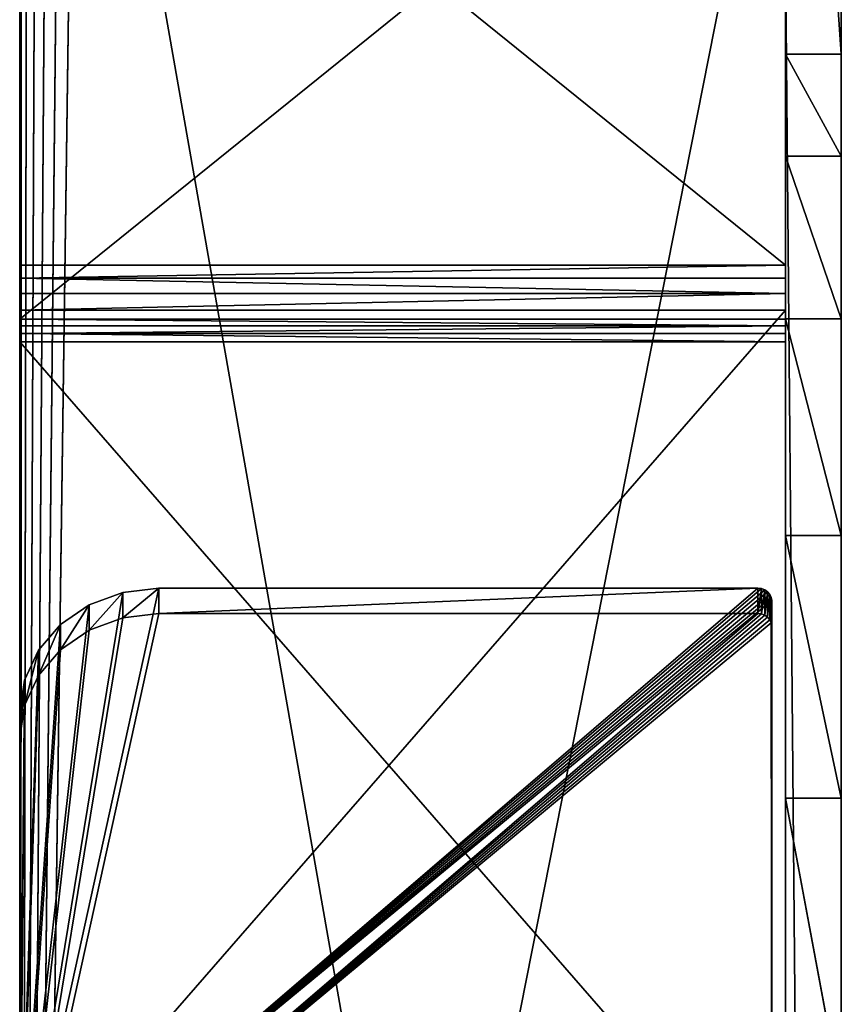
# Model space of a CAD drawing. Extents: x -277 to 1811, y -97 to 1083.
# Tile 68 of 81: x 1459 to 1518, y 275 to 345. Entities that reach past the tile are written whole.
import ezdxf

# ---------------------------------------------------------------- set-up
doc = ezdxf.new("R2010")
doc.units = 0
doc.header["$LTSCALE"] = 25.4
doc.layers.get('0').update_dxf_attribs({"color": 13, "linetype": 'CONTINUOUS'})
doc.layers.add('STEEL', color=134, linetype='CONTINUOUS')
doc.layers.add('WOOD', color=36, linetype='CONTINUOUS')

# ---------------------------------------------------------------- blocks, each defined once
blk = doc.blocks.new('LVI294_01A_02_011')
at = {"color": 0}
for p, q in [((-320.377, 20.025, 44), (-318.561, 23.589, 44)), ((-318.561, 23.589, 1), (-320.377, 20.025, 1)), ((-320.377, 20.025, 44), (-318.561, 23.589, 44)), ((-318.561, 23.589, 1), (-320.377, 20.025, 1)), ((-318.258, 23.435, 46.588), (-320.377, 20.025, 44)), ((-318.258, 23.435, 46.588), (-320.377, 20.025, 44)), ((-318.561, 23.589, 1), (-320.347, 20.01, 0.741)), ((-318.561, 23.589, 1), (-320.347, 20.01, 0.741)), ((-318.531, 23.574, 0.741), (-320.347, 20.01, 0.741)), ((-318.531, 23.574, 0.741), (-320.347, 20.01, 0.741)), ((-318.531, 23.574, 0.741), (-320.258, 19.965, 0.5)), ((-318.531, 23.574, 0.741), (-320.258, 19.965, 0.5)), ((-318.442, 23.529, 0.5), (-320.258, 19.965, 0.5)), ((-318.442, 23.529, 0.5), (-320.258, 19.965, 0.5)), ((-318.442, 23.529, 0.5), (-320.116, 19.892, 0.293)), ((-318.442, 23.529, 0.5), (-320.116, 19.892, 0.293)), ((-318.3, 23.457, 0.293), (-320.116, 19.892, 0.293)), ((-318.3, 23.457, 0.293), (-320.116, 19.892, 0.293)), ((-318.258, 23.435, 46.588), (-320.073, 19.871, 46.588)), ((-318.258, 23.435, 46.588), (-320.073, 19.871, 46.588)), ((-318.3, 23.457, 0.293), (-319.932, 19.798, 0.134)), ((-318.3, 23.457, 0.293), (-319.932, 19.798, 0.134)), ((-318.116, 23.362, 0.134), (-319.932, 19.798, 0.134)), ((-318.116, 23.362, 0.134), (-319.932, 19.798, 0.134)), ((-318.116, 23.362, 0.134), (-319.717, 19.689, 0.034)), ((-318.116, 23.362, 0.134), (-319.717, 19.689, 0.034)), ((-318.561, 23.589, 1), (-318.561, 23.589, 44)), ((-318.561, 23.589, 44), (-318.258, 23.435, 46.588)), ((-318.531, 23.574, 0.741), (-318.561, 23.589, 1)), ((-318.561, 23.589, 1), (-318.561, 23.589, 44)), ((-318.561, 23.589, 44), (-318.258, 23.435, 46.588)), ((-318.531, 23.574, 0.741), (-318.561, 23.589, 1)), ((-318.442, 23.529, 0.5), (-318.531, 23.574, 0.741)), ((-318.442, 23.529, 0.5), (-318.531, 23.574, 0.741)), ((-318.3, 23.457, 0.293), (-318.442, 23.529, 0.5)), ((-318.3, 23.457, 0.293), (-318.442, 23.529, 0.5)), ((-318.116, 23.362, 0.134), (-318.3, 23.457, 0.293)), ((-318.116, 23.362, 0.134), (-318.3, 23.457, 0.293)), ((-318.258, 23.435, 46.588), (-317.367, 22.981, 49)), ((-318.258, 23.435, 46.588), (-317.367, 22.981, 49)), ((-317.901, 23.253, 0.034), (-318.116, 23.362, 0.134)), ((-317.901, 23.253, 0.034), (-318.116, 23.362, 0.134)), ((-317.367, 22.981, 49), (-320.073, 19.871, 46.588)), ((-317.367, 22.981, 49), (-320.073, 19.871, 46.588)), ((-317.901, 23.253, 0.034), (-319.717, 19.689, 0.034)), ((-317.901, 23.253, 0.034), (-319.717, 19.689, 0.034)), ((-317.901, 23.253, 0.034), (-319.486, 19.571)), ((-317.901, 23.253, 0.034), (-319.486, 19.571)), ((-319.486, 19.571), (-317.67, 23.135)), ((-319.486, 19.571), (-317.67, 23.135)), ((-317.367, 22.981, 49), (-319.183, 19.417, 49)), ((-317.367, 22.981, 49), (-319.183, 19.417, 49)), ((-317.67, 23.135), (-317.901, 23.253, 0.034)), ((-317.67, 23.135), (-317.901, 23.253, 0.034)), ((-273.12, 0.436), (-317.67, 23.135)), ((-273.12, 0.436), (-317.67, 23.135)), ((-317.367, 22.981, 49), (-315.951, 22.26, 51.071)), ((-317.367, 22.981, 49), (-315.951, 22.26, 51.071)), ((-315.951, 22.26, 51.071), (-319.183, 19.417, 49)), ((-315.951, 22.26, 51.071), (-319.183, 19.417, 49)), ((-315.951, 22.26, 51.071), (-317.767, 18.696, 51.071)), ((-315.951, 22.26, 51.071), (-317.767, 18.696, 51.071)), ((-315.951, 22.26, 51.071), (-314.106, 21.32, 52.66)), ((-315.951, 22.26, 51.071), (-314.106, 21.32, 52.66)), ((-314.106, 21.32, 52.66), (-317.767, 18.696, 51.071)), ((-314.106, 21.32, 52.66), (-317.767, 18.696, 51.071)), ((-314.106, 21.32, 52.66), (-315.922, 17.756, 52.66)), ((-314.106, 21.32, 52.66), (-315.922, 17.756, 52.66)), ((-314.106, 21.32, 52.66), (-311.957, 20.225, 53.659)), ((-314.106, 21.32, 52.66), (-311.957, 20.225, 53.659)), ((-320.073, 19.871, 46.588), (-320.377, 20.025, 44)), ((-320.377, 20.025, 44), (-320.377, 20.025, 1)), ((-320.377, 20.025, 1), (-320.347, 20.01, 0.741)), ((-320.377, 20.025, 44), (-320.377, 20.025, 1)), ((-320.073, 19.871, 46.588), (-320.377, 20.025, 44)), ((-320.377, 20.025, 1), (-320.347, 20.01, 0.741)), ((-320.347, 20.01, 0.741), (-320.258, 19.965, 0.5)), ((-320.347, 20.01, 0.741), (-320.258, 19.965, 0.5)), ((-320.258, 19.965, 0.5), (-320.116, 19.892, 0.293)), ((-320.258, 19.965, 0.5), (-320.116, 19.892, 0.293)), ((-320.116, 19.892, 0.293), (-319.932, 19.798, 0.134)), ((-320.116, 19.892, 0.293), (-319.932, 19.798, 0.134)), ((-319.183, 19.417, 49), (-320.073, 19.871, 46.588)), ((-319.183, 19.417, 49), (-320.073, 19.871, 46.588)), ((-319.932, 19.798, 0.134), (-319.717, 19.689, 0.034)), ((-319.932, 19.798, 0.134), (-319.717, 19.689, 0.034)), ((-311.957, 20.225, 53.659), (-315.922, 17.756, 52.66)), ((-311.957, 20.225, 53.659), (-315.922, 17.756, 52.66)), ((-311.957, 20.225, 53.659), (-313.773, 16.661, 53.659)), ((-311.957, 20.225, 53.659), (-313.773, 16.661, 53.659)), ((-311.957, 20.225, 53.659), (-309.651, 19.05, 54)), ((-311.957, 20.225, 53.659), (-309.651, 19.05, 54)), ((-319.717, 19.689, 0.034), (-319.486, 19.571)), ((-319.717, 19.689, 0.034), (-319.486, 19.571)), ((-319.486, 19.571), (-274.936, -3.128)), ((-319.486, 19.571), (-274.936, -3.128)), ((-317.767, 18.696, 51.071), (-319.183, 19.417, 49)), ((-317.767, 18.696, 51.071), (-319.183, 19.417, 49)), ((-315.922, 17.756, 52.66), (-317.767, 18.696, 51.071)), ((-315.922, 17.756, 52.66), (-317.767, 18.696, 51.071)), ((-309.651, 19.05, 54), (-313.773, 16.661, 53.659)), ((-309.651, 19.05, 54), (-313.773, 16.661, 53.659)), ((-309.651, 19.05, 54), (-311.467, 15.486, 54)), ((-309.651, 19.05, 54), (-311.467, 15.486, 54)), ((-309.651, 19.05, 54), (-273.12, 0.436, 54)), ((-309.651, 19.05, 54), (-273.12, 0.436, 54)), ((-313.773, 16.661, 53.659), (-315.922, 17.756, 52.66)), ((-313.773, 16.661, 53.659), (-315.922, 17.756, 52.66)), ((-311.467, 15.486, 54), (-313.773, 16.661, 53.659)), ((-311.467, 15.486, 54), (-313.773, 16.661, 53.659)), ((-274.936, -3.128, 54), (-311.467, 15.486, 54)), ((-274.936, -3.128, 54), (-311.467, 15.486, 54))]:
    blk.add_line(p, q, dxfattribs=at)
at = {"color": 253}
mesh = blk.add_polyface(dxfattribs=at)
corners = [(-318.561, 23.589, 44), (-320.377, 20.025, 1), (-320.377, 20.025, 44), (-318.561, 23.589, 1)]
mesh.append_faces([[corners[k] for k in face] for face in [(0, 1, 2), (1, 0, 3)]], dxfattribs={"vtx0": -1, "color": 253})
mesh = blk.add_polyface(dxfattribs=at)
corners = [(-318.561, 23.589, 44), (-320.377, 20.025, 44), (-318.258, 23.435, 46.588)]
mesh.append_faces([[corners[k] for k in face] for face in [(0, 1, 2)]], dxfattribs={"color": 253})
mesh = blk.add_polyface(dxfattribs=at)
corners = [(-318.561, 23.589, 1), (-320.347, 20.01, 0.741), (-320.377, 20.025, 1)]
mesh.append_faces([[corners[k] for k in face] for face in [(0, 1, 2)]], dxfattribs={"color": 253})
mesh = blk.add_polyface(dxfattribs=at)
corners = [(-318.258, 23.435, 46.588), (-320.377, 20.025, 44), (-320.073, 19.871, 46.588)]
mesh.append_faces([[corners[k] for k in face] for face in [(0, 1, 2)]], dxfattribs={"color": 253})
mesh = blk.add_polyface(dxfattribs=at)
corners = [(-318.561, 23.589, 1), (-318.531, 23.574, 0.741), (-320.347, 20.01, 0.741)]
mesh.append_faces([[corners[k] for k in face] for face in [(0, 1, 2)]], dxfattribs={"color": 253})
mesh = blk.add_polyface(dxfattribs=at)
corners = [(-318.531, 23.574, 0.741), (-320.258, 19.965, 0.5), (-320.347, 20.01, 0.741)]
mesh.append_faces([[corners[k] for k in face] for face in [(0, 1, 2)]], dxfattribs={"color": 253})
mesh = blk.add_polyface(dxfattribs=at)
corners = [(-318.531, 23.574, 0.741), (-318.442, 23.529, 0.5), (-320.258, 19.965, 0.5)]
mesh.append_faces([[corners[k] for k in face] for face in [(0, 1, 2)]], dxfattribs={"color": 253})
mesh = blk.add_polyface(dxfattribs=at)
corners = [(-318.442, 23.529, 0.5), (-320.116, 19.892, 0.293), (-320.258, 19.965, 0.5)]
mesh.append_faces([[corners[k] for k in face] for face in [(0, 1, 2)]], dxfattribs={"color": 253})
mesh = blk.add_polyface(dxfattribs=at)
corners = [(-318.442, 23.529, 0.5), (-318.3, 23.457, 0.293), (-320.116, 19.892, 0.293)]
mesh.append_faces([[corners[k] for k in face] for face in [(0, 1, 2)]], dxfattribs={"color": 253})
mesh = blk.add_polyface(dxfattribs=at)
corners = [(-318.3, 23.457, 0.293), (-319.932, 19.798, 0.134), (-320.116, 19.892, 0.293)]
mesh.append_faces([[corners[k] for k in face] for face in [(0, 1, 2)]], dxfattribs={"color": 253})
mesh = blk.add_polyface(dxfattribs=at)
corners = [(-318.258, 23.435, 46.588), (-320.073, 19.871, 46.588), (-317.367, 22.981, 49)]
mesh.append_faces([[corners[k] for k in face] for face in [(0, 1, 2)]], dxfattribs={"color": 253})
mesh = blk.add_polyface(dxfattribs=at)
corners = [(-318.116, 23.362, 0.134), (-319.932, 19.798, 0.134), (-318.3, 23.457, 0.293)]
mesh.append_faces([[corners[k] for k in face] for face in [(0, 1, 2)]], dxfattribs={"color": 253})
mesh = blk.add_polyface(dxfattribs=at)
corners = [(-318.116, 23.362, 0.134), (-319.717, 19.689, 0.034), (-319.932, 19.798, 0.134)]
mesh.append_faces([[corners[k] for k in face] for face in [(0, 1, 2)]], dxfattribs={"color": 253})
mesh = blk.add_polyface(dxfattribs=at)
corners = [(-317.901, 23.253, 0.034), (-319.717, 19.689, 0.034), (-318.116, 23.362, 0.134)]
mesh.append_faces([[corners[k] for k in face] for face in [(0, 1, 2)]], dxfattribs={"color": 253})
mesh = blk.add_polyface(dxfattribs=at)
corners = [(-317.901, 23.253, 0.034), (-273.12, 0.436), (-317.67, 23.135), (-273.12, 0.436, 54), (-318.116, 23.362, 0.134), (-318.3, 23.457, 0.293), (-318.442, 23.529, 0.5), (-318.531, 23.574, 0.741), (-318.561, 23.589, 1), (-318.561, 23.589, 44), (-318.258, 23.435, 46.588), (-317.367, 22.981, 49), (-315.951, 22.26, 51.071), (-314.106, 21.32, 52.66), (-311.957, 20.225, 53.659), (-309.651, 19.05, 54)]
mesh.append_faces([[corners[k] for k in face] for face in [(0, 1, 2), (3, 14, 15)]], dxfattribs={"vtx0": -1, "color": 253})
mesh.append_faces([[corners[k] for k in face] for face in [(1, 0, 3)]], dxfattribs={"vtx0": -1, "vtx1": -1, "color": 253})
mesh.append_faces([[corners[k] for k in face] for face in [(3, 0, 4), (3, 4, 5), (3, 5, 6), (3, 6, 7), (3, 7, 8), (3, 8, 9), (3, 9, 10), (3, 10, 11), (3, 11, 12), (3, 12, 13), (3, 13, 14)]], dxfattribs={"vtx0": -1, "vtx2": -1, "color": 253})
mesh = blk.add_polyface(dxfattribs=at)
corners = [(-317.367, 22.981, 49), (-320.073, 19.871, 46.588), (-319.183, 19.417, 49)]
mesh.append_faces([[corners[k] for k in face] for face in [(0, 1, 2)]], dxfattribs={"color": 253})
mesh = blk.add_polyface(dxfattribs=at)
corners = [(-317.901, 23.253, 0.034), (-319.486, 19.571), (-319.717, 19.689, 0.034)]
mesh.append_faces([[corners[k] for k in face] for face in [(0, 1, 2)]], dxfattribs={"color": 253})
mesh = blk.add_polyface(dxfattribs=at)
corners = [(-317.67, 23.135), (-319.486, 19.571), (-317.901, 23.253, 0.034)]
mesh.append_faces([[corners[k] for k in face] for face in [(0, 1, 2)]], dxfattribs={"color": 253})
mesh = blk.add_polyface(dxfattribs=at)
corners = [(-317.67, 23.135), (-274.936, -3.128), (-319.486, 19.571), (-273.12, 0.436)]
mesh.append_faces([[corners[k] for k in face] for face in [(0, 1, 2), (1, 0, 3)]], dxfattribs={"vtx0": -1, "color": 253})
mesh = blk.add_polyface(dxfattribs=at)
corners = [(-317.367, 22.981, 49), (-319.183, 19.417, 49), (-315.951, 22.26, 51.071)]
mesh.append_faces([[corners[k] for k in face] for face in [(0, 1, 2)]], dxfattribs={"color": 253})
mesh = blk.add_polyface(dxfattribs=at)
corners = [(-315.951, 22.26, 51.071), (-319.183, 19.417, 49), (-317.767, 18.696, 51.071)]
mesh.append_faces([[corners[k] for k in face] for face in [(0, 1, 2)]], dxfattribs={"color": 253})
mesh = blk.add_polyface(dxfattribs=at)
corners = [(-314.106, 21.32, 52.66), (-315.951, 22.26, 51.071), (-317.767, 18.696, 51.071)]
mesh.append_faces([[corners[k] for k in face] for face in [(0, 1, 2)]], dxfattribs={"color": 253})
mesh = blk.add_polyface(dxfattribs=at)
corners = [(-314.106, 21.32, 52.66), (-317.767, 18.696, 51.071), (-315.922, 17.756, 52.66)]
mesh.append_faces([[corners[k] for k in face] for face in [(0, 1, 2)]], dxfattribs={"color": 253})
mesh = blk.add_polyface(dxfattribs=at)
corners = [(-311.957, 20.225, 53.659), (-314.106, 21.32, 52.66), (-315.922, 17.756, 52.66)]
mesh.append_faces([[corners[k] for k in face] for face in [(0, 1, 2)]], dxfattribs={"color": 253})
mesh = blk.add_polyface(dxfattribs=at)
corners = [(-274.936, -3.128, 54), (-319.486, 19.571), (-274.936, -3.128), (-319.717, 19.689, 0.034), (-319.932, 19.798, 0.134), (-320.116, 19.892, 0.293), (-320.258, 19.965, 0.5), (-320.347, 20.01, 0.741), (-320.377, 20.025, 1), (-320.377, 20.025, 44), (-320.073, 19.871, 46.588), (-319.183, 19.417, 49), (-317.767, 18.696, 51.071), (-315.922, 17.756, 52.66), (-313.773, 16.661, 53.659), (-311.467, 15.486, 54)]
mesh.append_faces([[corners[k] for k in face] for face in [(0, 1, 2), (14, 0, 15)]], dxfattribs={"vtx0": -1, "color": 253})
mesh.append_faces([[corners[k] for k in face] for face in [(1, 0, 3), (3, 0, 4), (4, 0, 5), (5, 0, 6), (6, 0, 7), (7, 0, 8), (8, 0, 9), (9, 0, 10), (10, 0, 11), (11, 0, 12), (12, 0, 13), (13, 0, 14)]], dxfattribs={"vtx0": -1, "vtx1": -1, "color": 253})
mesh = blk.add_polyface(dxfattribs=at)
corners = [(-311.957, 20.225, 53.659), (-315.922, 17.756, 52.66), (-313.773, 16.661, 53.659)]
mesh.append_faces([[corners[k] for k in face] for face in [(0, 1, 2)]], dxfattribs={"color": 253})
mesh = blk.add_polyface(dxfattribs=at)
corners = [(-309.651, 19.05, 54), (-311.957, 20.225, 53.659), (-313.773, 16.661, 53.659)]
mesh.append_faces([[corners[k] for k in face] for face in [(0, 1, 2)]], dxfattribs={"color": 253})
mesh = blk.add_polyface(dxfattribs=at)
corners = [(-309.651, 19.05, 54), (-313.773, 16.661, 53.659), (-311.467, 15.486, 54)]
mesh.append_faces([[corners[k] for k in face] for face in [(0, 1, 2)]], dxfattribs={"color": 253})
mesh = blk.add_polyface(dxfattribs=at)
corners = [(-274.936, -3.128, 54), (-309.651, 19.05, 54), (-311.467, 15.486, 54), (-273.12, 0.436, 54)]
mesh.append_faces([[corners[k] for k in face] for face in [(0, 1, 2), (1, 0, 3)]], dxfattribs={"vtx0": -1, "color": 253})
blk = doc.blocks.new('LVI294_01A_02')
at = {"color": 0, "extrusion": (1, -7.84414e-15, 4.18279e-15), "rotation": 2.463339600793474e-12}
blk.add_blockref('LVI294_01A_02_011', (1097.961, 46.803, -589), dxfattribs=at)
blk = doc.blocks.new('LUSTROLVI294_01A_01_03')
at = {"color": 0}
for p, q in [((287.275, 89.099), (242.925, 34.33)), ((242.925, 34.33, 55), (287.275, 89.099, 55)), ((242.925, 34.33, 55), (287.275, 89.099, 55)), ((287.275, 89.099), (242.925, 34.33)), ((291.161, 85.952, 55), (246.81, 31.184, 55)), ((246.81, 31.184), (291.161, 85.952)), ((291.161, 85.952, 55), (246.81, 31.184, 55)), ((246.81, 31.184), (291.161, 85.952)), ((242.449, 33.82), (242.925, 34.33)), ((242.925, 34.33, 55), (242.449, 33.82, 55)), ((242.925, 34.33), (242.449, 33.82, 55)), ((242.925, 34.33, 55), (242.449, 33.82, 55)), ((242.925, 34.33), (242.449, 33.82, 55)), ((242.449, 33.82), (242.925, 34.33)), ((242.925, 34.33), (242.925, 34.33, 55)), ((242.925, 34.33, 55), (246.81, 31.184, 55)), ((246.81, 31.184), (242.925, 34.33)), ((246.81, 31.184), (242.925, 34.33)), ((242.925, 34.33, 55), (246.81, 31.184, 55)), ((242.925, 34.33), (242.925, 34.33, 55)), ((241.309, 33.022), (241.907, 33.381)), ((241.907, 33.381, 55), (241.309, 33.022, 55)), ((241.309, 33.022, 55), (241.907, 33.381)), ((241.309, 33.022), (241.907, 33.381)), ((241.309, 33.022, 55), (241.907, 33.381)), ((241.907, 33.381, 55), (241.309, 33.022, 55)), ((241.907, 33.381), (242.449, 33.82)), ((242.449, 33.82, 55), (241.907, 33.381, 55)), ((242.449, 33.82, 55), (241.907, 33.381, 55)), ((242.449, 33.82, 55), (241.907, 33.381)), ((241.907, 33.381), (242.449, 33.82)), ((242.449, 33.82, 55), (241.907, 33.381)), ((241.907, 33.381, 55), (241.907, 33.381)), ((241.907, 33.381, 55), (241.907, 33.381)), ((242.449, 33.82), (242.449, 33.82, 55)), ((242.449, 33.82), (242.449, 33.82, 55)), ((241.309, 33.022), (178.211, 0.872)), ((178.211, 0.872, 55), (241.309, 33.022, 55)), ((241.309, 33.022), (178.211, 0.872)), ((178.211, 0.872, 55), (241.309, 33.022, 55)), ((241.309, 33.022, 55), (241.309, 33.022)), ((241.309, 33.022), (243.579, 28.567)), ((243.579, 28.567, 55), (241.309, 33.022, 55)), ((241.309, 33.022), (243.579, 28.567)), ((243.579, 28.567, 55), (241.309, 33.022, 55)), ((241.309, 33.022, 55), (241.309, 33.022)), ((246.81, 31.184), (245.859, 30.163)), ((245.859, 30.163, 55), (246.81, 31.184, 55)), ((246.81, 31.184, 55), (245.859, 30.163)), ((246.81, 31.184), (245.859, 30.163)), ((246.81, 31.184, 55), (245.859, 30.163)), ((245.859, 30.163, 55), (246.81, 31.184, 55)), ((246.81, 31.184, 55), (246.81, 31.184)), ((246.81, 31.184, 55), (246.81, 31.184)), ((245.859, 30.163), (244.775, 29.285)), ((244.775, 29.285, 55), (245.859, 30.163, 55)), ((245.859, 30.163), (244.775, 29.285)), ((245.859, 30.163), (244.775, 29.285, 55)), ((244.775, 29.285, 55), (245.859, 30.163, 55)), ((245.859, 30.163), (244.775, 29.285, 55)), ((245.859, 30.163, 55), (245.859, 30.163)), ((245.859, 30.163, 55), (245.859, 30.163)), ((244.775, 29.285), (243.579, 28.567)), ((243.579, 28.567, 55), (244.775, 29.285, 55)), ((243.579, 28.567), (244.775, 29.285, 55)), ((243.579, 28.567, 55), (244.775, 29.285, 55)), ((243.579, 28.567), (244.775, 29.285, 55)), ((244.775, 29.285), (243.579, 28.567)), ((244.775, 29.285), (244.775, 29.285, 55)), ((244.775, 29.285), (244.775, 29.285, 55)), ((243.579, 28.567, 55), (180.481, -3.583, 55)), ((180.481, -3.583), (243.579, 28.567)), ((180.481, -3.583), (243.579, 28.567)), ((243.579, 28.567, 55), (180.481, -3.583, 55)), ((243.579, 28.567), (243.579, 28.567, 55)), ((243.579, 28.567), (243.579, 28.567, 55))]:
    blk.add_line(p, q, dxfattribs=at)
at = {"color": 253}
mesh = blk.add_polyface(dxfattribs=at)
corners = [(287.275, 89.099, 55), (242.925, 34.33), (242.925, 34.33, 55), (287.275, 89.099)]
mesh.append_faces([[corners[k] for k in face] for face in [(0, 1, 2), (1, 0, 3)]], dxfattribs={"vtx0": -1, "color": 253})
mesh = blk.add_polyface(dxfattribs=at)
corners = [(246.81, 31.184, 55), (287.275, 89.099, 55), (242.925, 34.33, 55), (291.161, 85.952, 55)]
mesh.append_faces([[corners[k] for k in face] for face in [(0, 1, 2), (1, 0, 3)]], dxfattribs={"vtx0": -1, "color": 253})
mesh = blk.add_polyface(dxfattribs=at)
corners = [(287.275, 89.099), (246.81, 31.184), (242.925, 34.33), (291.161, 85.952)]
mesh.append_faces([[corners[k] for k in face] for face in [(0, 1, 2), (1, 0, 3)]], dxfattribs={"vtx0": -1, "color": 253})
mesh = blk.add_polyface(dxfattribs=at)
corners = [(291.161, 85.952), (246.81, 31.184, 55), (246.81, 31.184), (291.161, 85.952, 55)]
mesh.append_faces([[corners[k] for k in face] for face in [(0, 1, 2), (1, 0, 3)]], dxfattribs={"vtx0": -1, "color": 253})
mesh = blk.add_polyface(dxfattribs=at)
corners = [(241.907, 33.381), (243.579, 28.567), (241.309, 33.022), (242.449, 33.82), (242.925, 34.33), (246.81, 31.184), (244.775, 29.285), (245.859, 30.163)]
mesh.append_faces([[corners[k] for k in face] for face in [(0, 1, 2), (6, 5, 7)]], dxfattribs={"vtx0": -1, "color": 253})
mesh.append_faces([[corners[k] for k in face] for face in [(1, 5, 6)]], dxfattribs={"vtx0": -1, "vtx1": -1, "color": 253})
mesh.append_faces([[corners[k] for k in face] for face in [(1, 0, 3), (1, 3, 4), (1, 4, 5)]], dxfattribs={"vtx0": -1, "vtx2": -1, "color": 253})
mesh = blk.add_polyface(dxfattribs=at)
corners = [(243.579, 28.567, 55), (241.907, 33.381, 55), (241.309, 33.022, 55), (242.449, 33.82, 55), (242.925, 34.33, 55), (246.81, 31.184, 55), (244.775, 29.285, 55), (245.859, 30.163, 55)]
mesh.append_faces([[corners[k] for k in face] for face in [(0, 1, 2), (5, 6, 7)]], dxfattribs={"vtx0": -1, "color": 253})
mesh.append_faces([[corners[k] for k in face] for face in [(1, 0, 3), (3, 0, 4), (4, 0, 5)]], dxfattribs={"vtx0": -1, "vtx1": -1, "color": 253})
mesh.append_faces([[corners[k] for k in face] for face in [(5, 0, 6)]], dxfattribs={"vtx0": -1, "vtx2": -1, "color": 253})
mesh = blk.add_polyface(dxfattribs=at)
corners = [(242.925, 34.33), (242.449, 33.82, 55), (242.925, 34.33, 55)]
mesh.append_faces([[corners[k] for k in face] for face in [(0, 1, 2)]], dxfattribs={"color": 253})
mesh = blk.add_polyface(dxfattribs=at)
corners = [(242.925, 34.33), (242.449, 33.82), (242.449, 33.82, 55)]
mesh.append_faces([[corners[k] for k in face] for face in [(0, 1, 2)]], dxfattribs={"color": 253})
mesh = blk.add_polyface(dxfattribs=at)
corners = [(241.309, 33.022, 55), (241.907, 33.381), (241.309, 33.022)]
mesh.append_faces([[corners[k] for k in face] for face in [(0, 1, 2)]], dxfattribs={"color": 253})
mesh = blk.add_polyface(dxfattribs=at)
corners = [(241.309, 33.022, 55), (241.907, 33.381, 55), (241.907, 33.381)]
mesh.append_faces([[corners[k] for k in face] for face in [(0, 1, 2)]], dxfattribs={"color": 253})
mesh = blk.add_polyface(dxfattribs=at)
corners = [(242.449, 33.82, 55), (241.907, 33.381), (241.907, 33.381, 55)]
mesh.append_faces([[corners[k] for k in face] for face in [(0, 1, 2)]], dxfattribs={"color": 253})
mesh = blk.add_polyface(dxfattribs=at)
corners = [(242.449, 33.82, 55), (242.449, 33.82), (241.907, 33.381)]
mesh.append_faces([[corners[k] for k in face] for face in [(0, 1, 2)]], dxfattribs={"color": 253})
mesh = blk.add_polyface(dxfattribs=at)
corners = [(178.211, 0.872, 55), (241.309, 33.022), (178.211, 0.872), (241.309, 33.022, 55)]
mesh.append_faces([[corners[k] for k in face] for face in [(0, 1, 2), (1, 0, 3)]], dxfattribs={"vtx0": -1, "color": 253})
mesh = blk.add_polyface(dxfattribs=at)
corners = [(241.309, 33.022), (180.481, -3.583), (178.211, 0.872), (243.579, 28.567)]
mesh.append_faces([[corners[k] for k in face] for face in [(0, 1, 2), (1, 0, 3)]], dxfattribs={"vtx0": -1, "color": 253})
mesh = blk.add_polyface(dxfattribs=at)
corners = [(180.481, -3.583, 55), (241.309, 33.022, 55), (178.211, 0.872, 55), (243.579, 28.567, 55)]
mesh.append_faces([[corners[k] for k in face] for face in [(0, 1, 2), (1, 0, 3)]], dxfattribs={"vtx0": -1, "color": 253})
mesh = blk.add_polyface(dxfattribs=at)
corners = [(246.81, 31.184, 55), (245.859, 30.163), (246.81, 31.184)]
mesh.append_faces([[corners[k] for k in face] for face in [(0, 1, 2)]], dxfattribs={"color": 253})
mesh = blk.add_polyface(dxfattribs=at)
corners = [(246.81, 31.184, 55), (245.859, 30.163, 55), (245.859, 30.163)]
mesh.append_faces([[corners[k] for k in face] for face in [(0, 1, 2)]], dxfattribs={"color": 253})
mesh = blk.add_polyface(dxfattribs=at)
corners = [(244.775, 29.285, 55), (244.775, 29.285), (245.859, 30.163)]
mesh.append_faces([[corners[k] for k in face] for face in [(0, 1, 2)]], dxfattribs={"color": 253})
mesh = blk.add_polyface(dxfattribs=at)
corners = [(244.775, 29.285, 55), (245.859, 30.163), (245.859, 30.163, 55)]
mesh.append_faces([[corners[k] for k in face] for face in [(0, 1, 2)]], dxfattribs={"color": 253})
mesh = blk.add_polyface(dxfattribs=at)
corners = [(243.579, 28.567, 55), (243.579, 28.567), (244.775, 29.285, 55)]
mesh.append_faces([[corners[k] for k in face] for face in [(0, 1, 2)]], dxfattribs={"color": 253})
mesh = blk.add_polyface(dxfattribs=at)
corners = [(244.775, 29.285, 55), (243.579, 28.567), (244.775, 29.285)]
mesh.append_faces([[corners[k] for k in face] for face in [(0, 1, 2)]], dxfattribs={"color": 253})
mesh = blk.add_polyface(dxfattribs=at)
corners = [(243.579, 28.567, 55), (180.481, -3.583), (243.579, 28.567), (180.481, -3.583, 55)]
mesh.append_faces([[corners[k] for k in face] for face in [(0, 1, 2), (1, 0, 3)]], dxfattribs={"vtx0": -1, "color": 253})
blk = doc.blocks.new('LUSTROLVI294_01A_01_04')
at = {"color": 0}
for p, q in [((-4, 396.015, 483.302), (-4, 118.203, 424.251)), ((-4, 396.015, 483.302), (-4, 118.203, 424.251)), ((0, 118.203, 424.251), (0, 396.015, 483.302)), ((0, 118.203, 424.251), (0, 396.015, 483.302)), ((-4, 118.203, 424.251), (-4, 95.064, 416.924)), ((-4, 118.203, 424.251), (0, 118.203, 424.251)), ((0, 118.203, 424.251), (-4, 95.064, 416.924)), ((-4, 118.203, 424.251), (-4, 95.064, 416.924)), ((0, 118.203, 424.251), (-4, 95.064, 416.924)), ((-4, 118.203, 424.251), (0, 118.203, 424.251)), ((0, 95.064, 416.924), (0, 118.203, 424.251)), ((0, 95.064, 416.924), (0, 118.203, 424.251)), ((-4, 95.064, 416.924), (-4, 73.777, 405.263)), ((0, 95.064, 416.924), (-4, 95.064, 416.924)), ((0, 95.064, 416.924), (-4, 95.064, 416.924)), ((0, 95.064, 416.924), (-4, 73.777, 405.263)), ((-4, 95.064, 416.924), (-4, 73.777, 405.263)), ((0, 95.064, 416.924), (-4, 73.777, 405.263)), ((0, 73.777, 405.263), (0, 95.064, 416.924)), ((0, 73.777, 405.263), (0, 95.064, 416.924)), ((-4, 73.777, 405.263), (-4, 55.145, 389.707)), ((0, 73.777, 405.263), (-4, 73.777, 405.263)), ((0, 73.777, 405.263), (-4, 73.777, 405.263)), ((0, 73.777, 405.263), (-4, 55.145, 389.707)), ((-4, 73.777, 405.263), (-4, 55.145, 389.707)), ((0, 73.777, 405.263), (-4, 55.145, 389.707)), ((0, 55.145, 389.707), (0, 73.777, 405.263)), ((0, 55.145, 389.707), (0, 73.777, 405.263)), ((-4, 55.145, 389.707), (-4, 39.87, 370.845)), ((0, 55.145, 389.707), (-4, 55.145, 389.707)), ((0, 55.145, 389.707), (-4, 55.145, 389.707)), ((0, 55.145, 389.707), (-4, 39.87, 370.845)), ((-4, 55.145, 389.707), (-4, 39.87, 370.845)), ((0, 55.145, 389.707), (-4, 39.87, 370.845)), ((0, 39.87, 370.845), (0, 55.145, 389.707)), ((0, 39.87, 370.845), (0, 55.145, 389.707)), ((-4, 39.87, 370.845), (-4, 28.529, 349.386)), ((0, 39.87, 370.845), (-4, 39.87, 370.845)), ((0, 39.87, 370.845), (-4, 39.87, 370.845)), ((0, 39.87, 370.845), (-4, 28.529, 349.386)), ((-4, 39.87, 370.845), (-4, 28.529, 349.386)), ((0, 39.87, 370.845), (-4, 28.529, 349.386)), ((0, 28.529, 349.386), (0, 39.87, 370.845)), ((0, 28.529, 349.386), (0, 39.87, 370.845)), ((-4, -24.808, -14.923), (-4, -24.808, 431.761)), ((-4, -24.808, -14.923), (-4, -24.808, 431.761)), ((0, -24.808, 431.761), (0, -24.808, -14.923)), ((0, -24.808, 431.761), (0, -24.808, -14.923))]:
    blk.add_line(p, q, dxfattribs=at)
at = {"color": 253}
mesh = blk.add_polyface(dxfattribs=at)
corners = [(-4, -24.552, 434.01), (-4, -24.808, -14.923), (-4, -24.808, 431.761), (-4, -24.774, -15.182), (-4, -24.674, -15.423), (-4, -24.515, -15.631), (-4, -23.796, 436.144), (-4, -24.308, -15.789), (-4, -24.067, -15.889), (-4, -23.808, -15.923), (-4, -10.808, -15.923), (-4, -22.579, 438.054), (-4, -20.965, 439.641), (-4, -19.034, 440.824), (-4, -16.887, 441.542), (-4, 19.192, 301.983), (-4, 21.548, 326.14), (-4, 28.529, 349.386), (-4, 39.87, 370.845), (-4, 55.145, 389.707), (-4, 73.777, 405.263), (-4, 95.064, 416.924), (-4, 415.077, 533.359), (-4, -3.043, -14.901), (-4, 4.192, -11.904), (-4, 10.405, -7.137), (-4, 15.173, -0.923), (-4, 18.17, 6.312), (-4, 19.192, 14.077), (-4, 118.203, 424.251), (-4, 396.015, 483.302), (-4, 403.411, 485.921), (-4, 409.876, 490.364), (-4, 414.971, 496.33), (-4, 418.348, 503.411), (-4, 415.337, 533.379), (-4, 415.594, 533.332), (-4, 415.829, 533.219), (-4, 416.028, 533.05), (-4, 416.176, 532.835), (-4, 416.263, 532.589), (-4, 419.163, 518.946), (-4, 419.778, 511.125)]
mesh.append_faces([[corners[k] for k in face] for face in [(0, 1, 2), (27, 15, 28), (34, 41, 42)]], dxfattribs={"vtx0": -1, "color": 253})
mesh.append_faces([[corners[k] for k in face] for face in [(1, 0, 3), (3, 0, 4), (4, 0, 5), (5, 6, 7), (7, 6, 8), (8, 6, 9), (9, 6, 10), (15, 14, 16), (16, 14, 17), (17, 14, 18), (18, 14, 19), (19, 14, 20), (20, 14, 21), (10, 15, 23), (23, 15, 24), (24, 15, 25), (25, 15, 26), (26, 15, 27), (21, 22, 29), (29, 22, 30), (30, 22, 31), (31, 22, 32), (32, 22, 33), (33, 22, 34)]], dxfattribs={"vtx0": -1, "vtx1": -1, "color": 253})
mesh.append_faces([[corners[k] for k in face] for face in [(10, 14, 15)]], dxfattribs={"vtx0": -1, "vtx1": -1, "vtx2": -1, "color": 253})
mesh.append_faces([[corners[k] for k in face] for face in [(5, 0, 6), (10, 6, 11), (10, 11, 12), (10, 12, 13), (10, 13, 14), (21, 14, 22), (34, 22, 35), (34, 35, 36), (34, 36, 37), (34, 37, 38), (34, 38, 39), (34, 39, 40), (34, 40, 41)]], dxfattribs={"vtx0": -1, "vtx2": -1, "color": 253})
mesh = blk.add_polyface(dxfattribs=at)
corners = [(0, -24.808, -14.923), (0, -24.552, 434.01), (0, -24.808, 431.761), (0, -24.774, -15.182), (0, -24.674, -15.423), (0, -24.515, -15.631), (0, -23.796, 436.144), (0, -24.308, -15.789), (0, -24.067, -15.889), (0, -23.808, -15.923), (0, -10.808, -15.923), (0, -22.579, 438.054), (0, -20.965, 439.641), (0, -19.034, 440.824), (0, -16.887, 441.542), (0, 19.192, 301.983), (0, 21.548, 326.14), (0, 28.529, 349.386), (0, 39.87, 370.845), (0, 55.145, 389.707), (0, 73.777, 405.263), (0, 95.064, 416.924), (0, 415.077, 533.359), (0, -3.043, -14.901), (0, 4.192, -11.904), (0, 10.405, -7.137), (0, 15.173, -0.923), (0, 18.17, 6.312), (0, 19.192, 14.077), (0, 118.203, 424.251), (0, 396.015, 483.302), (0, 403.411, 485.921), (0, 409.876, 490.364), (0, 414.971, 496.33), (0, 418.348, 503.411), (0, 415.337, 533.379), (0, 415.594, 533.332), (0, 415.829, 533.219), (0, 416.028, 533.05), (0, 416.176, 532.835), (0, 416.263, 532.589), (0, 419.163, 518.946), (0, 419.778, 511.125)]
mesh.append_faces([[corners[k] for k in face] for face in [(0, 1, 2), (15, 27, 28), (41, 34, 42)]], dxfattribs={"vtx0": -1, "color": 253})
mesh.append_faces([[corners[k] for k in face] for face in [(1, 5, 6), (6, 10, 11), (11, 10, 12), (12, 10, 13), (13, 10, 14), (14, 21, 22), (22, 34, 35), (35, 34, 36), (36, 34, 37), (37, 34, 38), (38, 34, 39), (39, 34, 40), (40, 34, 41)]], dxfattribs={"vtx0": -1, "vtx1": -1, "color": 253})
mesh.append_faces([[corners[k] for k in face] for face in [(14, 10, 15)]], dxfattribs={"vtx0": -1, "vtx1": -1, "vtx2": -1, "color": 253})
mesh.append_faces([[corners[k] for k in face] for face in [(1, 0, 3), (1, 3, 4), (1, 4, 5), (6, 5, 7), (6, 7, 8), (6, 8, 9), (6, 9, 10), (14, 15, 16), (14, 16, 17), (14, 17, 18), (14, 18, 19), (14, 19, 20), (14, 20, 21), (15, 10, 23), (15, 23, 24), (15, 24, 25), (15, 25, 26), (15, 26, 27), (22, 21, 29), (22, 29, 30), (22, 30, 31), (22, 31, 32), (22, 32, 33), (22, 33, 34)]], dxfattribs={"vtx0": -1, "vtx2": -1, "color": 253})
mesh = blk.add_polyface(dxfattribs=at)
corners = [(0, 396.015, 483.302), (-4, 118.203, 424.251), (-4, 396.015, 483.302), (0, 118.203, 424.251)]
mesh.append_faces([[corners[k] for k in face] for face in [(0, 1, 2), (1, 0, 3)]], dxfattribs={"vtx0": -1, "color": 253})
mesh = blk.add_polyface(dxfattribs=at)
corners = [(0, 118.203, 424.251), (-4, 95.064, 416.924), (-4, 118.203, 424.251)]
mesh.append_faces([[corners[k] for k in face] for face in [(0, 1, 2)]], dxfattribs={"color": 253})
mesh = blk.add_polyface(dxfattribs=at)
corners = [(0, 95.064, 416.924), (-4, 95.064, 416.924), (0, 118.203, 424.251)]
mesh.append_faces([[corners[k] for k in face] for face in [(0, 1, 2)]], dxfattribs={"color": 253})
mesh = blk.add_polyface(dxfattribs=at)
corners = [(0, 95.064, 416.924), (-4, 73.777, 405.263), (-4, 95.064, 416.924)]
mesh.append_faces([[corners[k] for k in face] for face in [(0, 1, 2)]], dxfattribs={"color": 253})
mesh = blk.add_polyface(dxfattribs=at)
corners = [(0, 73.777, 405.263), (-4, 73.777, 405.263), (0, 95.064, 416.924)]
mesh.append_faces([[corners[k] for k in face] for face in [(0, 1, 2)]], dxfattribs={"color": 253})
mesh = blk.add_polyface(dxfattribs=at)
corners = [(0, 73.777, 405.263), (-4, 55.145, 389.707), (-4, 73.777, 405.263)]
mesh.append_faces([[corners[k] for k in face] for face in [(0, 1, 2)]], dxfattribs={"color": 253})
mesh = blk.add_polyface(dxfattribs=at)
corners = [(0, 55.145, 389.707), (-4, 55.145, 389.707), (0, 73.777, 405.263)]
mesh.append_faces([[corners[k] for k in face] for face in [(0, 1, 2)]], dxfattribs={"color": 253})
mesh = blk.add_polyface(dxfattribs=at)
corners = [(0, 55.145, 389.707), (-4, 39.87, 370.845), (-4, 55.145, 389.707)]
mesh.append_faces([[corners[k] for k in face] for face in [(0, 1, 2)]], dxfattribs={"color": 253})
mesh = blk.add_polyface(dxfattribs=at)
corners = [(0, 55.145, 389.707), (0, 39.87, 370.845), (-4, 39.87, 370.845)]
mesh.append_faces([[corners[k] for k in face] for face in [(0, 1, 2)]], dxfattribs={"color": 253})
mesh = blk.add_polyface(dxfattribs=at)
corners = [(0, 39.87, 370.845), (-4, 28.529, 349.386), (-4, 39.87, 370.845)]
mesh.append_faces([[corners[k] for k in face] for face in [(0, 1, 2)]], dxfattribs={"color": 253})
mesh = blk.add_polyface(dxfattribs=at)
corners = [(0, 39.87, 370.845), (0, 28.529, 349.386), (-4, 28.529, 349.386)]
mesh.append_faces([[corners[k] for k in face] for face in [(0, 1, 2)]], dxfattribs={"color": 253})
mesh = blk.add_polyface(dxfattribs=at)
corners = [(0, -24.808, 431.761), (-4, -24.808, -14.923), (0, -24.808, -14.923), (-4, -24.808, 431.761)]
mesh.append_faces([[corners[k] for k in face] for face in [(0, 1, 2), (1, 0, 3)]], dxfattribs={"vtx0": -1, "color": 253})
blk = doc.blocks.new('LUSTROLVI294_01A_01_05')
at = {"color": 0}
for p, q in [((289.342, -11.421), (3.398, -17.07)), ((289.342, -11.421), (3.398, -17.07)), ((11.397, -16.912, -55), (289.342, -11.421, -55)), ((11.397, -16.912, -55), (289.342, -11.421, -55)), ((3.477, -21.069), (289.421, -15.42)), ((3.477, -21.069), (289.421, -15.42)), ((289.421, -15.42, -55), (11.476, -20.911, -55)), ((289.421, -15.42, -55), (11.476, -20.911, -55))]:
    blk.add_line(p, q, dxfattribs=at)
at = {"color": 253}
mesh = blk.add_polyface(dxfattribs=at)
corners = [(0.14, -17.135, -58.966), (10.397, -16.932, -59), (0.399, -17.129, -59), (10.656, -16.927, -58.966), (-0.101, -17.139, -58.866), (10.897, -16.922, -58.866), (-0.308, -17.143, -58.707), (11.104, -16.918, -58.707), (-0.467, -17.147, -58.5), (11.263, -16.915, -58.5), (-0.567, -17.149, -58.259), (11.363, -16.913, -58.259), (-0.601, -17.149, -58), (11.397, -16.912, -58), (-0.601, -17.149, -4), (11.397, -16.912, -55), (289.342, -11.421, -55), (289.342, -11.421), (-0.465, -17.147, -2.965), (-0.065, -17.139, -2), (0.57, -17.126, -1.172), (1.399, -17.11, -0.536), (2.363, -17.091, -0.136), (3.398, -17.07)]
mesh.append_faces([[corners[k] for k in face] for face in [(0, 1, 2), (17, 22, 23)]], dxfattribs={"vtx0": -1, "color": 253})
mesh.append_faces([[corners[k] for k in face] for face in [(1, 0, 3), (3, 4, 5), (5, 6, 7), (7, 8, 9), (9, 10, 11), (11, 12, 13), (13, 14, 15), (15, 14, 16), (16, 14, 17)]], dxfattribs={"vtx0": -1, "vtx1": -1, "color": 253})
mesh.append_faces([[corners[k] for k in face] for face in [(3, 0, 4), (5, 4, 6), (7, 6, 8), (9, 8, 10), (11, 10, 12), (13, 12, 14), (17, 14, 18), (17, 18, 19), (17, 19, 20), (17, 20, 21), (17, 21, 22)]], dxfattribs={"vtx0": -1, "vtx2": -1, "color": 253})
mesh = blk.add_polyface(dxfattribs=at)
corners = [(3.477, -21.069), (289.342, -11.421), (3.398, -17.07), (289.421, -15.42)]
mesh.append_faces([[corners[k] for k in face] for face in [(0, 1, 2), (1, 0, 3)]], dxfattribs={"vtx0": -1, "color": 253})
mesh = blk.add_polyface(dxfattribs=at)
corners = [(289.342, -11.421, -55), (11.476, -20.911, -55), (11.397, -16.912, -55), (289.421, -15.42, -55)]
mesh.append_faces([[corners[k] for k in face] for face in [(0, 1, 2), (1, 0, 3)]], dxfattribs={"vtx0": -1, "color": 253})
mesh = blk.add_polyface(dxfattribs=at)
corners = [(289.421, -15.42), (11.476, -20.911, -55), (289.421, -15.42, -55), (-0.522, -21.148, -4), (-0.386, -21.146, -2.965), (0.014, -21.138, -2), (0.649, -21.125, -1.172), (1.478, -21.109, -0.536), (2.442, -21.09, -0.136), (3.477, -21.069), (10.735, -20.926, -58.966), (0.478, -21.129, -59), (10.476, -20.931, -59), (0.219, -21.134, -58.966), (10.976, -20.921, -58.866), (-0.022, -21.139, -58.866), (11.183, -20.917, -58.707), (-0.229, -21.143, -58.707), (11.342, -20.914, -58.5), (-0.388, -21.146, -58.5), (-0.488, -21.148, -58.259), (11.442, -20.912, -58.259), (11.476, -20.911, -58), (-0.522, -21.148, -58)]
mesh.append_faces([[corners[k] for k in face] for face in [(0, 1, 2), (8, 0, 9), (10, 11, 12)]], dxfattribs={"vtx0": -1, "color": 253})
mesh.append_faces([[corners[k] for k in face] for face in [(3, 0, 4), (4, 0, 5), (5, 0, 6), (6, 0, 7), (7, 0, 8), (11, 10, 13), (13, 14, 15), (15, 16, 17), (17, 18, 19), (19, 18, 20), (20, 22, 23), (23, 1, 3)]], dxfattribs={"vtx0": -1, "vtx1": -1, "color": 253})
mesh.append_faces([[corners[k] for k in face] for face in [(1, 0, 3)]], dxfattribs={"vtx0": -1, "vtx1": -1, "vtx2": -1, "color": 253})
mesh.append_faces([[corners[k] for k in face] for face in [(13, 10, 14), (15, 14, 16), (17, 16, 18), (20, 18, 21), (20, 21, 22), (23, 22, 1)]], dxfattribs={"vtx0": -1, "vtx2": -1, "color": 253})
blk = doc.blocks.new('LUSTROLVI294_01A_01')
at = {"color": 0, "extrusion": (1, 5.76679e-15, 6.2433e-15), "rotation": 179.9999999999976}
blk.add_blockref('LUSTROLVI294_01A_01_03', (1001.197, -42.803, -317), dxfattribs=at)
at = {"color": 0, "extrusion": (5.82588e-15, -1, 4.97519e-14), "rotation": 180.0000000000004}
blk.add_blockref('LUSTROLVI294_01A_01_04', (-262, -57.611, -1163.507), dxfattribs=at)
at = {"color": 0, "extrusion": (-1, -5.9369e-15, -6.54287e-15), "rotation": 180.0000000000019}
blk.add_blockref('LUSTROLVI294_01A_01_05', (-700.102, -272.888, 317), dxfattribs=at)

msp = doc.modelspace()

# ---------------------------------------------------------------- block references
at = {"layer": 'STEEL', "color": 0, "extrusion": (1.83187e-15, 8.62817e-31, -1), "rotation": 180}
msp.add_blockref('LUSTROLVI294_01A_01', (-1775.536, 1082.154, -367.197), dxfattribs=at)
at = {"layer": 'WOOD', "color": 0, "rotation": 180}
msp.add_blockref('LVI294_01A_02', (923.536, 1082.154, 367.197), dxfattribs=at)

doc.saveas('drawing.dxf')
